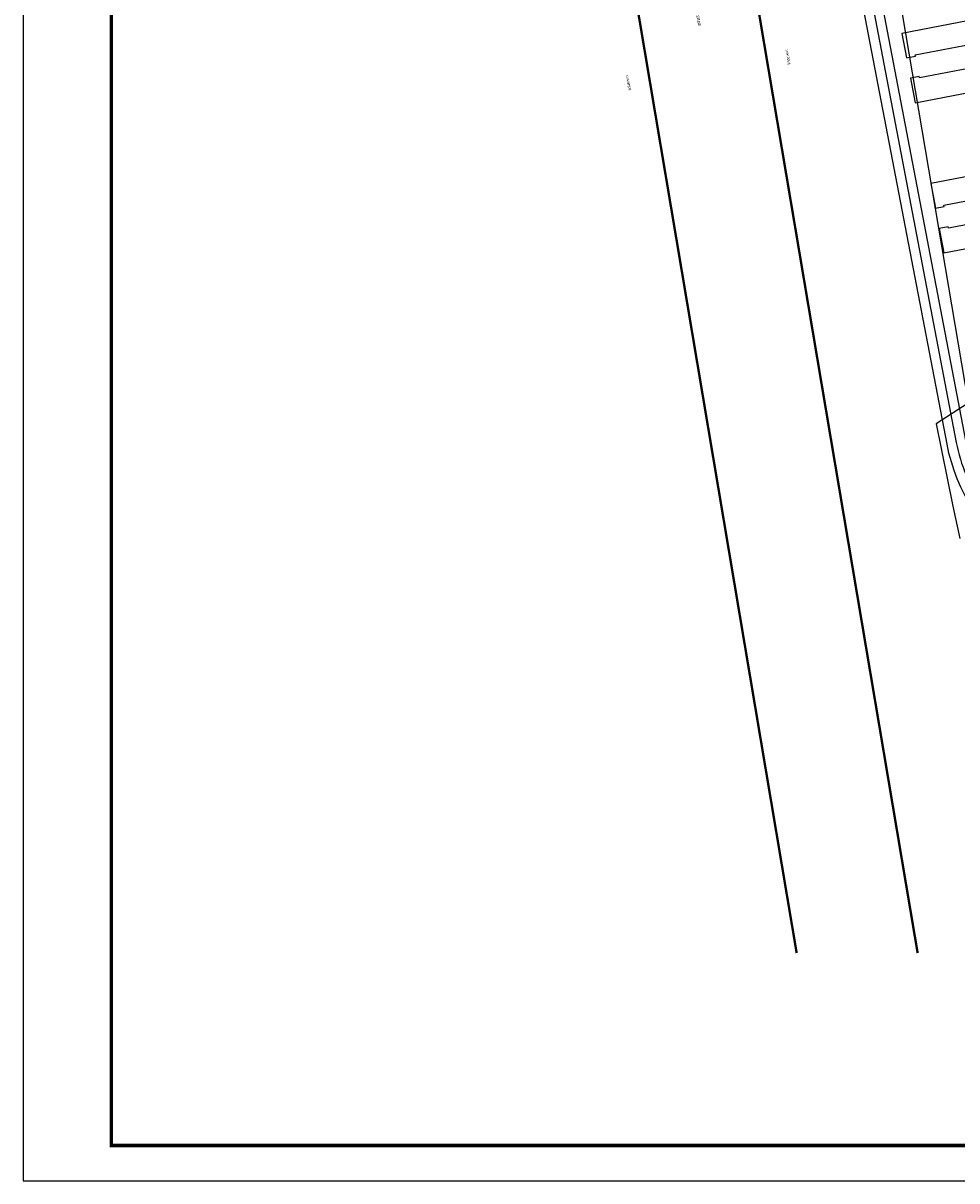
# Model space of a CAD drawing. Extents: x 38389316 to 38392219, y 2477539 to 2480586.
# Tile 1 of 43: x 38389316 to 38389713, y 2477539 to 2478031. Entities that reach past the tile are written whole.
import ezdxf

# ---------------------------------------------------------------- set-up
doc = ezdxf.new("R2010")
doc.units = 0
doc.header["$LTSCALE"] = 1000
doc.header["$MEASUREMENT"] = 0
doc.linetypes.add('CENTER2', pattern=[1.125, 0.75, -0.125, 0.125, -0.125])
doc.linetypes.add('DASH', pattern=[0.35, 0.25, -0.1])
doc.layers.get('0').update_dxf_attribs({"linetype": 'CONTINUOUS'})
for name, color, linetype in [('110kv高压线', 181, 'CONTINUOUS'), ('DIM_SYMB', 3, 'CONTINUOUS'), ('PUB_TITLE', 4, 'CONTINUOUS'), ('u-road', 4, 'CONTINUOUS'), ('YD_地块界线', 7, 'CONTINUOUS'), ('建筑轮廓', 2, 'CONTINUOUS'), ('路中线', 7, 'CENTER2')]:
    doc.layers.add(name, color=color, linetype=linetype)
doc.styles.add('宋体', font='txt', dxfattribs={"width": 0.8, "height": 8})

# ---------------------------------------------------------------- blocks, each defined once
blk = doc.blocks.new('202210211F')
at = {"layer": '110kv高压线', "color": 8, "const_width": 1}
for points, elevation in [([(38391770.99, 2482659.03), (38391860.92, 2482121), (38391913.69, 2481807.85), (38391984.23, 2481389.28)], 34.78), ([(38392035.66, 2481389.28), (38391948.22, 2481907.1), (38391919.6, 2482076.45), (38391820.57, 2482659.03)], 36.3)]:
    blk.add_lwpolyline(points, dxfattribs=dict(at, elevation=elevation))
at = {"layer": 'u-road', "color": 8, "flags": 128}
for points in [[(38392201.18, 2481555.44), (38392139.45, 2481543.6, -0.414214), (38392048.16, 2481605.52), (38392007.27, 2481818.8)], [(38392015.13, 2481820.31), (38392056.02, 2481607.03, 0.414214), (38392137.95, 2481551.46), (38392181.31, 2481559.77, 0.565674), (38392184.85, 2481569.43), (38392133.44, 2481633.29)]]:
    blk.add_lwpolyline(points, format="xyb", dxfattribs=at)
at = {"layer": 'YD_地块界线', "color": 8, "flags": 128}
blk.add_lwpolyline([(38391978.55, 2482086.79), (38392057.12, 2481622.87), (38392043.47, 2481614.08), (38392050.55, 2481579.17), (38392053.59, 2481565.46)], dxfattribs=at)
at = {"layer": '建筑轮廓', "color": 8, "flags": 128}
for points in [[(38392028.96, 2481780.03), (38392030.95, 2481769.62), (38392034.69, 2481770.33), (38392034.57, 2481770.92), (38392073.27, 2481778.34), (38392075.15, 2481768.52), (38392036.46, 2481761.1), (38392036.34, 2481761.69), (38392032.61, 2481760.97), (38392034.61, 2481750.56), (38392098.44, 2481762.8), (38392096.45, 2481773.21), (38392092.91, 2481772.54), (38392093.03, 2481771.95), (38392087.53, 2481770.89), (38392085.64, 2481780.71), (38392091.14, 2481781.77), (38392091.26, 2481781.18), (38392094.79, 2481781.86), (38392092.8, 2481792.27)], [(38392041.2, 2481716.19), (38392043.19, 2481705.78), (38392046.93, 2481706.49), (38392046.81, 2481707.08), (38392071.37, 2481711.79), (38392073.25, 2481701.97), (38392048.7, 2481697.26), (38392048.58, 2481697.85), (38392044.85, 2481697.14), (38392046.85, 2481686.73), (38392096.54, 2481696.25), (38392094.55, 2481706.66), (38392091.01, 2481705.99), (38392091.12, 2481705.4), (38392085.62, 2481704.34), (38392083.74, 2481714.16), (38392089.24, 2481715.22), (38392089.35, 2481714.63), (38392092.89, 2481715.31), (38392090.89, 2481725.72)]]:
    blk.add_lwpolyline(points, close=True, dxfattribs=at)
at = {"layer": '路中线', "color": 8, "linetype": 'DASH', "ltscale": 4, "flags": 128}
blk.add_lwpolyline([(38392069.56, 2481929.4), (38392036.17, 2481923, 0.414214), (38392001.24, 2481871.5), (38392052.09, 2481606.27, 0.414214), (38392138.7, 2481547.53), (38392199.45, 2481559.18)], format="xyb", dxfattribs=at)
at = {"layer": 'DIM_SYMB', "color": 8, "char_height": 1, "width": 252.2093, "attachment_point": 4, "style": '宋体'}
for s, insert, rotation in [('规划110kV高压线走廊', (38391940.8, 2481794.24), 280.5925), ('110kV高压线', (38391979.95, 2481773.32), 279.1273), ('110kV高压线', (38391912.04, 2481762.33), 280.4286)]:
    blk.add_mtext(s, dxfattribs=dict(at, insert=insert, rotation=rotation))

msp = doc.modelspace()

# ---------------------------------------------------------------- linework, layer by layer
at = {"layer": 'PUB_TITLE'}
msp.add_lwpolyline([(38389315.97, 2477539.05), (38391099.47, 2477539.05), (38391099.47, 2478800.55), (38389315.97, 2478800.55)], close=True, dxfattribs=at)
at = {"layer": 'PUB_TITLE', "const_width": 1.5}
msp.add_lwpolyline([(38389353.47, 2477554.05), (38391084.47, 2477554.05), (38391084.47, 2478785.55), (38389353.47, 2478785.55)], close=True, dxfattribs=at)

# ---------------------------------------------------------------- block references
msp.add_blockref('202210211F', (-2339.44, -3753.46))

doc.saveas('drawing.dxf')
